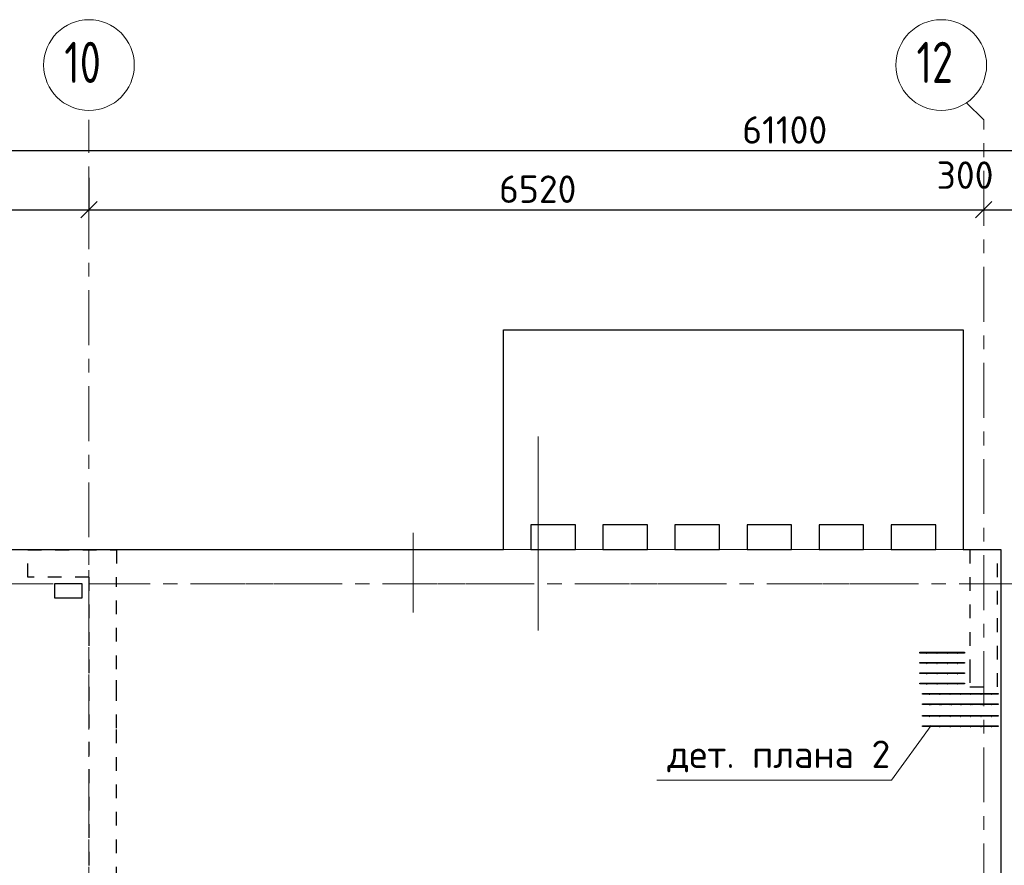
# Model space of a CAD drawing. Header units: metres. Extents: x -38 to 93, y -15 to 21.
# Tile 36 of 194: x 25.53 to 32.7, y 14.35 to 20.51. Entities that reach past the tile are written whole.
import ezdxf

# ---------------------------------------------------------------- set-up
doc = ezdxf.new("R2010")
doc.units = ezdxf.units.M
doc.header["$PDMODE"] = 65
for name, pattern in [('______11', [0.5, 0.4, -0.05, 0, -0.05]), ('______2', [0.0405, 0.03, -0.0105]), ('______3', [0.5, 0.4, -0.1]), ('______5', [1.1, 0.8, -0.1, 0.1, -0.1])]:
    doc.linetypes.add(name, pattern=pattern)
for name, color, linetype, lineweight in [('XR$2$Осевая линия (1)', 7, '______5', 13), ('XR$2$Размерная линия (1)', 7, 'Continuous', 13), ('XR$4$Арматурный каркас 01', 4, 'Continuous', 35), ('XR$4$Балка (1)', 7, '______3', 13), ('XR$4$Перекрытие (1)', 7, 'Continuous', 35), ('XR$4$Текст_ общее_1', 7, 'Continuous', 13)]:
    doc.layers.add(name, color=color, linetype=linetype, lineweight=lineweight)
doc.layers.add('XR$6$Стена_ бетон несущ.', color=7, linetype='Continuous', lineweight=70, true_color=0xb4b496)
doc.styles.add('ISOCPEUR', font='txt')
doc.dimstyles.new('DIMSTYLE_3', dxfattribs={"dimtxt": 0.2, "dimasz": 0.2, "dimexe": 0, "dimexo": 0, "dimgap": 0.1, "dimtad": 2, "dimdec": 0, "dimlfac": 1000, "dimrnd": 5, "dimzin": 12, "dimdsep": 46, "dimtxsty": 'ISOCPEUR', "dimblk1": 'ALL_ML_STRICH', "dimblk2": 'ALL_ML_STRICH', "dimsah": 1, "dimcen": 0, "dimclrd": 7, "dimclre": 256, "dimclrt": 7, "dimadec": 0, "dimazin": 0, "dimtfac": 1, "dimtdec": 0, "dimtix": 1, "dimtmove": 2, "dimatfit": 3, "dimfxl": 0, "dimtzin": 0, "dimlwd": 0, "dimlwe": -3, "dimarcsym": 0})
doc.dimstyles.new('DIMSTYLE_5', dxfattribs={"dimtxt": 0.2, "dimasz": 0.2, "dimexe": 0, "dimexo": 0, "dimgap": 0.1, "dimtad": 2, "dimdec": 0, "dimlfac": 1000, "dimrnd": 5, "dimzin": 12, "dimdsep": 46, "dimtxsty": 'ISOCPEUR', "dimblk1": 'ALL_ML_STRICH', "dimblk2": 'ALL_ML_STRICH', "dimsah": 1, "dimcen": 0, "dimclrd": 7, "dimclre": 256, "dimclrt": 7, "dimadec": 0, "dimazin": 0, "dimtfac": 1, "dimtdec": 0, "dimtix": 1, "dimtmove": 2, "dimatfit": 3, "dimfxl": 0, "dimtvp": 1.2, "dimtzin": 0, "dimlwd": 0, "dimlwe": -3, "dimarcsym": 0})

# ---------------------------------------------------------------- blocks, each defined once
blk = doc.blocks.new('ALL_ML_STRICH')
at = {"color": 0, "linetype": 'ByBlock', "lineweight": -2}
for p, q in [((0, -0.5), (0, 0.5)), ((-1, 0), (0.5, 0)), ((-0.3, -0.3), (0.3, 0.3))]:
    blk.add_line(p, q, dxfattribs=at)
blk = doc.blocks.new('*D11')
at = {"layer": 'DEFPOINTS', "color": 7, "linetype": 'Continuous', "lineweight": 13, "transparency": 33554687}
for p in [(0.5, 19.5574), (0.5, 19.3768), (61.6, 17.1197)]:
    blk.add_point(p, dxfattribs=at)
at = {"layer": 'XR$2$Размерная линия (1)', "color": 9, "linetype": 'Continuous', "lineweight": -2, "true_color": 0xc7c7c7, "transparency": 33554687}
for p, q in [((0.5, 19.3568), (0.5, 19.5574)), ((61.6, 17.1397), (61.6, 19.5574))]:
    blk.add_line(p, q, dxfattribs=at)
at = {"layer": 'XR$2$Размерная линия (1)', "color": 7, "linetype": 'Continuous', "lineweight": -2, "transparency": 33554687}
blk.add_line((0.5, 19.5574), (61.6, 19.5574), dxfattribs=at)
at = {"layer": 'XR$2$Размерная линия (1)', "color": 7, "linetype": 'Continuous', "lineweight": 13, "transparency": 33554687, "xscale": 0.2, "yscale": 0.2, "zscale": 0.2, "rotation": 180}
blk.add_blockref('ALL_ML_STRICH', (0.5, 19.5574), dxfattribs=at)
at = {"layer": 'XR$2$Размерная линия (1)', "color": 7, "linetype": 'Continuous', "lineweight": 13, "transparency": 33554687, "xscale": 0.2, "yscale": 0.2, "zscale": 0.2}
blk.add_blockref('ALL_ML_STRICH', (61.6, 19.5574), dxfattribs=at)
at = {"layer": 'XR$2$Размерная линия (1)', "color": 7, "linetype": 'Continuous', "lineweight": 13, "transparency": 33554687, "insert": (31.1, 19.7074), "char_height": 0.2, "width": 1, "attachment_point": 5, "style": 'ISOCPEUR'}
blk.add_mtext('\\A1;{61100}', dxfattribs=at)
blk = doc.blocks.new('*D31')
at = {"layer": 'DEFPOINTS', "color": 7, "linetype": 'Continuous', "lineweight": 13, "transparency": 33554687}
for p in [(21.68, 19.379), (26.03, 19.379), (21.68, 19.1261)]:
    blk.add_point(p, dxfattribs=at)
at = {"layer": 'XR$2$Размерная линия (1)', "color": 9, "linetype": 'Continuous', "lineweight": -2, "true_color": 0xc7c7c7, "transparency": 33554687}
for p, q in [((21.68, 19.359), (21.68, 19.1261)), ((26.03, 19.359), (26.03, 19.1261))]:
    blk.add_line(p, q, dxfattribs=at)
at = {"layer": 'XR$2$Размерная линия (1)', "color": 7, "linetype": 'Continuous', "lineweight": -2, "transparency": 33554687}
blk.add_line((21.68, 19.1261), (26.03, 19.1261), dxfattribs=at)
at = {"layer": 'XR$2$Размерная линия (1)', "color": 7, "linetype": 'Continuous', "lineweight": 13, "transparency": 33554687, "xscale": 0.2, "yscale": 0.2, "zscale": 0.2, "rotation": 180}
blk.add_blockref('ALL_ML_STRICH', (21.68, 19.1261), dxfattribs=at)
at = {"layer": 'XR$2$Размерная линия (1)', "color": 7, "linetype": 'Continuous', "lineweight": 13, "transparency": 33554687, "xscale": 0.2, "yscale": 0.2, "zscale": 0.2}
blk.add_blockref('ALL_ML_STRICH', (26.03, 19.1261), dxfattribs=at)
at = {"layer": 'XR$2$Размерная линия (1)', "color": 7, "linetype": 'Continuous', "lineweight": 13, "transparency": 33554687, "insert": (23.855, 19.2761), "char_height": 0.2, "width": 0.8, "attachment_point": 5, "style": 'ISOCPEUR'}
blk.add_mtext('\\A1;{4350}', dxfattribs=at)
blk = doc.blocks.new('*D32')
at = {"layer": 'DEFPOINTS', "color": 7, "linetype": 'Continuous', "lineweight": 13, "transparency": 33554687}
for p in [(26.03, 19.379), (26.03, 19.1261), (32.55, 19.1352)]:
    blk.add_point(p, dxfattribs=at)
at = {"layer": 'XR$2$Размерная линия (1)', "color": 9, "linetype": 'Continuous', "lineweight": -2, "true_color": 0xc7c7c7, "transparency": 33554687}
for p, q in [((26.03, 19.359), (26.03, 19.1261)), ((32.55, 19.1261), (32.55, 19.1261))]:
    blk.add_line(p, q, dxfattribs=at)
at = {"layer": 'XR$2$Размерная линия (1)', "color": 7, "linetype": 'Continuous', "lineweight": -2, "transparency": 33554687}
blk.add_line((26.03, 19.1261), (32.55, 19.1261), dxfattribs=at)
at = {"layer": 'XR$2$Размерная линия (1)', "color": 7, "linetype": 'Continuous', "lineweight": 13, "transparency": 33554687, "xscale": 0.2, "yscale": 0.2, "zscale": 0.2, "rotation": 180}
blk.add_blockref('ALL_ML_STRICH', (26.03, 19.1261), dxfattribs=at)
at = {"layer": 'XR$2$Размерная линия (1)', "color": 7, "linetype": 'Continuous', "lineweight": 13, "transparency": 33554687, "xscale": 0.2, "yscale": 0.2, "zscale": 0.2}
blk.add_blockref('ALL_ML_STRICH', (32.55, 19.1261), dxfattribs=at)
at = {"layer": 'XR$2$Размерная линия (1)', "color": 7, "linetype": 'Continuous', "lineweight": 13, "transparency": 33554687, "insert": (29.3, 19.2761), "char_height": 0.2, "width": 0.8, "attachment_point": 5, "style": 'ISOCPEUR'}
blk.add_mtext('\\A1;{6520}', dxfattribs=at)
blk = doc.blocks.new('*D33')
at = {"layer": 'DEFPOINTS', "color": 7, "linetype": 'Continuous', "lineweight": 13, "transparency": 33554687}
for p in [(32.55, 19.1352), (32.55, 19.1261), (32.85, 19.1352)]:
    blk.add_point(p, dxfattribs=at)
at = {"layer": 'XR$2$Размерная линия (1)', "color": 9, "linetype": 'Continuous', "lineweight": -2, "true_color": 0xc7c7c7, "transparency": 33554687}
for p, q in [((32.55, 19.1261), (32.55, 19.1261)), ((32.85, 19.1261), (32.85, 19.1261))]:
    blk.add_line(p, q, dxfattribs=at)
at = {"layer": 'XR$2$Размерная линия (1)', "color": 7, "linetype": 'Continuous', "lineweight": -2, "transparency": 33554687}
blk.add_line((32.55, 19.1261), (32.85, 19.1261), dxfattribs=at)
at = {"layer": 'XR$2$Размерная линия (1)', "color": 7, "linetype": 'Continuous', "lineweight": 13, "transparency": 33554687, "xscale": 0.2, "yscale": 0.2, "zscale": 0.2, "rotation": 180}
blk.add_blockref('ALL_ML_STRICH', (32.55, 19.1261), dxfattribs=at)
at = {"layer": 'XR$2$Размерная линия (1)', "color": 7, "linetype": 'Continuous', "lineweight": 13, "transparency": 33554687, "xscale": 0.2, "yscale": 0.2, "zscale": 0.2}
blk.add_blockref('ALL_ML_STRICH', (32.85, 19.1261), dxfattribs=at)
at = {"layer": 'XR$2$Размерная линия (1)', "color": 7, "linetype": 'Continuous', "lineweight": 13, "transparency": 33554687, "insert": (32.4139, 19.3782), "char_height": 0.2, "width": 0.6, "attachment_point": 5, "style": 'ISOCPEUR'}
blk.add_mtext('\\A1;{300}', dxfattribs=at)

msp = doc.modelspace()

# ---------------------------------------------------------------- hatches: boundary and pattern name
at = {"layer": 'XR$4$Арматурный каркас 01', "linetype": 'Continuous', "lineweight": 50, "transparency": 33554687}
for points in [[(32.138, 15.8932), (32.1378, 15.8944), (32.1371, 15.8954), (32.1361, 15.896), (32.135, 15.8962), (32.1339, 15.896), (32.1329, 15.8954), (32.1322, 15.8944), (32.132, 15.8932), (32.1322, 15.8921), (32.1329, 15.8911), (32.1339, 15.8905), (32.135, 15.8902), (32.1361, 15.8905), (32.1371, 15.8911), (32.1378, 15.8921)], [(32.213, 15.8932), (32.2128, 15.8944), (32.2121, 15.8954), (32.2111, 15.896), (32.21, 15.8962), (32.2089, 15.896), (32.2079, 15.8954), (32.2072, 15.8944), (32.207, 15.8932), (32.2072, 15.8921), (32.2079, 15.8911), (32.2089, 15.8905), (32.21, 15.8902), (32.2111, 15.8905), (32.2121, 15.8911), (32.2128, 15.8921)], [(32.288, 15.8932), (32.2878, 15.8944), (32.2871, 15.8954), (32.2861, 15.896), (32.285, 15.8962), (32.2839, 15.896), (32.2829, 15.8954), (32.2822, 15.8944), (32.282, 15.8932), (32.2822, 15.8921), (32.2829, 15.8911), (32.2839, 15.8905), (32.285, 15.8902), (32.2861, 15.8905), (32.2871, 15.8911), (32.2878, 15.8921)], [(32.363, 15.8932), (32.3628, 15.8944), (32.3621, 15.8954), (32.3611, 15.896), (32.36, 15.8962), (32.3589, 15.896), (32.3579, 15.8954), (32.3572, 15.8944), (32.357, 15.8932), (32.3572, 15.8921), (32.3579, 15.8911), (32.3589, 15.8905), (32.36, 15.8902), (32.3611, 15.8905), (32.3621, 15.8911), (32.3628, 15.8921)], [(32.138, 15.8182), (32.1378, 15.8194), (32.1371, 15.8204), (32.1361, 15.821), (32.135, 15.8212), (32.1339, 15.821), (32.1329, 15.8204), (32.1322, 15.8194), (32.132, 15.8182), (32.1322, 15.8171), (32.1329, 15.8161), (32.1339, 15.8155), (32.135, 15.8152), (32.1361, 15.8155), (32.1371, 15.8161), (32.1378, 15.8171)], [(32.213, 15.8182), (32.2128, 15.8194), (32.2121, 15.8204), (32.2111, 15.821), (32.21, 15.8212), (32.2089, 15.821), (32.2079, 15.8204), (32.2072, 15.8194), (32.207, 15.8182), (32.2072, 15.8171), (32.2079, 15.8161), (32.2089, 15.8155), (32.21, 15.8152), (32.2111, 15.8155), (32.2121, 15.8161), (32.2128, 15.8171)], [(32.288, 15.8182), (32.2878, 15.8194), (32.2871, 15.8204), (32.2861, 15.821), (32.285, 15.8212), (32.2839, 15.821), (32.2829, 15.8204), (32.2822, 15.8194), (32.282, 15.8182), (32.2822, 15.8171), (32.2829, 15.8161), (32.2839, 15.8155), (32.285, 15.8152), (32.2861, 15.8155), (32.2871, 15.8161), (32.2878, 15.8171)], [(32.363, 15.8182), (32.3628, 15.8194), (32.3621, 15.8204), (32.3611, 15.821), (32.36, 15.8212), (32.3589, 15.821), (32.3579, 15.8204), (32.3572, 15.8194), (32.357, 15.8182), (32.3572, 15.8171), (32.3579, 15.8161), (32.3589, 15.8155), (32.36, 15.8152), (32.3611, 15.8155), (32.3621, 15.8161), (32.3628, 15.8171)], [(32.138, 15.7432), (32.1378, 15.7444), (32.1371, 15.7454), (32.1361, 15.746), (32.135, 15.7462), (32.1339, 15.746), (32.1329, 15.7454), (32.1322, 15.7444), (32.132, 15.7432), (32.1322, 15.7421), (32.1329, 15.7411), (32.1339, 15.7405), (32.135, 15.7402), (32.1361, 15.7405), (32.1371, 15.7411), (32.1378, 15.7421)], [(32.213, 15.7432), (32.2128, 15.7444), (32.2121, 15.7454), (32.2111, 15.746), (32.21, 15.7462), (32.2089, 15.746), (32.2079, 15.7454), (32.2072, 15.7444), (32.207, 15.7432), (32.2072, 15.7421), (32.2079, 15.7411), (32.2089, 15.7405), (32.21, 15.7402), (32.2111, 15.7405), (32.2121, 15.7411), (32.2128, 15.7421)], [(32.288, 15.7432), (32.2878, 15.7444), (32.2871, 15.7454), (32.2861, 15.746), (32.285, 15.7462), (32.2839, 15.746), (32.2829, 15.7454), (32.2822, 15.7444), (32.282, 15.7432), (32.2822, 15.7421), (32.2829, 15.7411), (32.2839, 15.7405), (32.285, 15.7402), (32.2861, 15.7405), (32.2871, 15.7411), (32.2878, 15.7421)], [(32.363, 15.7432), (32.3628, 15.7444), (32.3621, 15.7454), (32.3611, 15.746), (32.36, 15.7462), (32.3589, 15.746), (32.3579, 15.7454), (32.3572, 15.7444), (32.357, 15.7432), (32.3572, 15.7421), (32.3579, 15.7411), (32.3589, 15.7405), (32.36, 15.7402), (32.3611, 15.7405), (32.3621, 15.7411), (32.3628, 15.7421)], [(32.138, 15.6682), (32.1378, 15.6694), (32.1371, 15.6704), (32.1361, 15.671), (32.135, 15.6712), (32.1339, 15.671), (32.1329, 15.6704), (32.1322, 15.6694), (32.132, 15.6682), (32.1322, 15.6671), (32.1329, 15.6661), (32.1339, 15.6655), (32.135, 15.6652), (32.1361, 15.6655), (32.1371, 15.6661), (32.1378, 15.6671)], [(32.213, 15.6682), (32.2128, 15.6694), (32.2121, 15.6704), (32.2111, 15.671), (32.21, 15.6712), (32.2089, 15.671), (32.2079, 15.6704), (32.2072, 15.6694), (32.207, 15.6682), (32.2072, 15.6671), (32.2079, 15.6661), (32.2089, 15.6655), (32.21, 15.6652), (32.2111, 15.6655), (32.2121, 15.6661), (32.2128, 15.6671)], [(32.288, 15.6682), (32.2878, 15.6694), (32.2871, 15.6704), (32.2861, 15.671), (32.285, 15.6712), (32.2839, 15.671), (32.2829, 15.6704), (32.2822, 15.6694), (32.282, 15.6682), (32.2822, 15.6671), (32.2829, 15.6661), (32.2839, 15.6655), (32.285, 15.6652), (32.2861, 15.6655), (32.2871, 15.6661), (32.2878, 15.6671)], [(32.363, 15.6682), (32.3628, 15.6694), (32.3621, 15.6704), (32.3611, 15.671), (32.36, 15.6712), (32.3589, 15.671), (32.3579, 15.6704), (32.3572, 15.6694), (32.357, 15.6682), (32.3572, 15.6671), (32.3579, 15.6661), (32.3589, 15.6655), (32.36, 15.6652), (32.3611, 15.6655), (32.3621, 15.6661), (32.3628, 15.6671)], [(32.158, 15.5932), (32.1578, 15.5944), (32.1571, 15.5954), (32.1561, 15.596), (32.155, 15.5962), (32.1539, 15.596), (32.1529, 15.5954), (32.1522, 15.5944), (32.152, 15.5932), (32.1522, 15.5921), (32.1529, 15.5911), (32.1539, 15.5905), (32.155, 15.5902), (32.1561, 15.5905), (32.1571, 15.5911), (32.1578, 15.5921)], [(32.233, 15.5932), (32.2328, 15.5944), (32.2321, 15.5954), (32.2311, 15.596), (32.23, 15.5962), (32.2289, 15.596), (32.2279, 15.5954), (32.2272, 15.5944), (32.227, 15.5932), (32.2272, 15.5921), (32.2279, 15.5911), (32.2289, 15.5905), (32.23, 15.5902), (32.2311, 15.5905), (32.2321, 15.5911), (32.2328, 15.5921)], [(32.308, 15.5932), (32.3078, 15.5944), (32.3071, 15.5954), (32.3061, 15.596), (32.305, 15.5962), (32.3039, 15.596), (32.3029, 15.5954), (32.3022, 15.5944), (32.302, 15.5932), (32.3022, 15.5921), (32.3029, 15.5911), (32.3039, 15.5905), (32.305, 15.5902), (32.3061, 15.5905), (32.3071, 15.5911), (32.3078, 15.5921)], [(32.383, 15.5932), (32.3828, 15.5944), (32.3821, 15.5954), (32.3811, 15.596), (32.38, 15.5962), (32.3789, 15.596), (32.3779, 15.5954), (32.3772, 15.5944), (32.377, 15.5932), (32.3772, 15.5921), (32.3779, 15.5911), (32.3789, 15.5905), (32.38, 15.5902), (32.3811, 15.5905), (32.3821, 15.5911), (32.3828, 15.5921)], [(32.458, 15.5932), (32.4578, 15.5944), (32.4571, 15.5954), (32.4561, 15.596), (32.455, 15.5962), (32.4539, 15.596), (32.4529, 15.5954), (32.4522, 15.5944), (32.452, 15.5932), (32.4522, 15.5921), (32.4529, 15.5911), (32.4539, 15.5905), (32.455, 15.5902), (32.4561, 15.5905), (32.4571, 15.5911), (32.4578, 15.5921)], [(32.533, 15.5932), (32.5328, 15.5944), (32.5321, 15.5954), (32.5311, 15.596), (32.53, 15.5962), (32.5289, 15.596), (32.5279, 15.5954), (32.5272, 15.5944), (32.527, 15.5932), (32.5272, 15.5921), (32.5279, 15.5911), (32.5289, 15.5905), (32.53, 15.5902), (32.5311, 15.5905), (32.5321, 15.5911), (32.5328, 15.5921)], [(32.608, 15.5932), (32.6078, 15.5944), (32.6071, 15.5954), (32.6061, 15.596), (32.605, 15.5962), (32.6039, 15.596), (32.6029, 15.5954), (32.6022, 15.5944), (32.602, 15.5932), (32.6022, 15.5921), (32.6029, 15.5911), (32.6039, 15.5905), (32.605, 15.5902), (32.6061, 15.5905), (32.6071, 15.5911), (32.6078, 15.5921)], [(32.158, 15.5182), (32.1578, 15.5194), (32.1571, 15.5204), (32.1561, 15.521), (32.155, 15.5212), (32.1539, 15.521), (32.1529, 15.5204), (32.1522, 15.5194), (32.152, 15.5182), (32.1522, 15.5171), (32.1529, 15.5161), (32.1539, 15.5155), (32.155, 15.5152), (32.1561, 15.5155), (32.1571, 15.5161), (32.1578, 15.5171)], [(32.168, 15.5182), (32.1678, 15.5194), (32.1671, 15.5204), (32.1661, 15.521), (32.165, 15.5212), (32.1639, 15.521), (32.1629, 15.5204), (32.1622, 15.5194), (32.162, 15.5182), (32.1622, 15.5171), (32.1629, 15.5161), (32.1639, 15.5155), (32.165, 15.5152), (32.1661, 15.5155), (32.1671, 15.5161), (32.1678, 15.5171)], [(32.233, 15.5182), (32.2328, 15.5194), (32.2321, 15.5204), (32.2311, 15.521), (32.23, 15.5212), (32.2289, 15.521), (32.2279, 15.5204), (32.2272, 15.5194), (32.227, 15.5182), (32.2272, 15.5171), (32.2279, 15.5161), (32.2289, 15.5155), (32.23, 15.5152), (32.2311, 15.5155), (32.2321, 15.5161), (32.2328, 15.5171)], [(32.243, 15.5182), (32.2428, 15.5194), (32.2421, 15.5204), (32.2411, 15.521), (32.24, 15.5212), (32.2389, 15.521), (32.2379, 15.5204), (32.2372, 15.5194), (32.237, 15.5182), (32.2372, 15.5171), (32.2379, 15.5161), (32.2389, 15.5155), (32.24, 15.5152), (32.2411, 15.5155), (32.2421, 15.5161), (32.2428, 15.5171)], [(32.308, 15.5182), (32.3078, 15.5194), (32.3071, 15.5204), (32.3061, 15.521), (32.305, 15.5212), (32.3039, 15.521), (32.3029, 15.5204), (32.3022, 15.5194), (32.302, 15.5182), (32.3022, 15.5171), (32.3029, 15.5161), (32.3039, 15.5155), (32.305, 15.5152), (32.3061, 15.5155), (32.3071, 15.5161), (32.3078, 15.5171)], [(32.318, 15.5182), (32.3178, 15.5194), (32.3171, 15.5204), (32.3161, 15.521), (32.315, 15.5212), (32.3139, 15.521), (32.3129, 15.5204), (32.3122, 15.5194), (32.312, 15.5182), (32.3122, 15.5171), (32.3129, 15.5161), (32.3139, 15.5155), (32.315, 15.5152), (32.3161, 15.5155), (32.3171, 15.5161), (32.3178, 15.5171)], [(32.383, 15.5182), (32.3828, 15.5194), (32.3821, 15.5204), (32.3811, 15.521), (32.38, 15.5212), (32.3789, 15.521), (32.3779, 15.5204), (32.3772, 15.5194), (32.377, 15.5182), (32.3772, 15.5171), (32.3779, 15.5161), (32.3789, 15.5155), (32.38, 15.5152), (32.3811, 15.5155), (32.3821, 15.5161), (32.3828, 15.5171)], [(32.393, 15.5182), (32.3928, 15.5194), (32.3921, 15.5204), (32.3911, 15.521), (32.39, 15.5212), (32.3889, 15.521), (32.3879, 15.5204), (32.3872, 15.5194), (32.387, 15.5182), (32.3872, 15.5171), (32.3879, 15.5161), (32.3889, 15.5155), (32.39, 15.5152), (32.3911, 15.5155), (32.3921, 15.5161), (32.3928, 15.5171)], [(32.458, 15.5182), (32.4578, 15.5194), (32.4571, 15.5204), (32.4561, 15.521), (32.455, 15.5212), (32.4539, 15.521), (32.4529, 15.5204), (32.4522, 15.5194), (32.452, 15.5182), (32.4522, 15.5171), (32.4529, 15.5161), (32.4539, 15.5155), (32.455, 15.5152), (32.4561, 15.5155), (32.4571, 15.5161), (32.4578, 15.5171)], [(32.468, 15.5182), (32.4678, 15.5194), (32.4671, 15.5204), (32.4661, 15.521), (32.465, 15.5212), (32.4639, 15.521), (32.4629, 15.5204), (32.4622, 15.5194), (32.462, 15.5182), (32.4622, 15.5171), (32.4629, 15.5161), (32.4639, 15.5155), (32.465, 15.5152), (32.4661, 15.5155), (32.4671, 15.5161), (32.4678, 15.5171)], [(32.533, 15.5182), (32.5328, 15.5194), (32.5321, 15.5204), (32.5311, 15.521), (32.53, 15.5212), (32.5289, 15.521), (32.5279, 15.5204), (32.5272, 15.5194), (32.527, 15.5182), (32.5272, 15.5171), (32.5279, 15.5161), (32.5289, 15.5155), (32.53, 15.5152), (32.5311, 15.5155), (32.5321, 15.5161), (32.5328, 15.5171)], [(32.543, 15.5182), (32.5428, 15.5194), (32.5421, 15.5204), (32.5411, 15.521), (32.54, 15.5212), (32.5389, 15.521), (32.5379, 15.5204), (32.5372, 15.5194), (32.537, 15.5182), (32.5372, 15.5171), (32.5379, 15.5161), (32.5389, 15.5155), (32.54, 15.5152), (32.5411, 15.5155), (32.5421, 15.5161), (32.5428, 15.5171)], [(32.608, 15.5182), (32.6078, 15.5194), (32.6071, 15.5204), (32.6061, 15.521), (32.605, 15.5212), (32.6039, 15.521), (32.6029, 15.5204), (32.6022, 15.5194), (32.602, 15.5182), (32.6022, 15.5171), (32.6029, 15.5161), (32.6039, 15.5155), (32.605, 15.5152), (32.6061, 15.5155), (32.6071, 15.5161), (32.6078, 15.5171)], [(32.158, 15.4322), (32.1578, 15.4334), (32.1571, 15.4344), (32.1561, 15.435), (32.155, 15.4352), (32.1539, 15.435), (32.1529, 15.4344), (32.1522, 15.4334), (32.152, 15.4322), (32.1522, 15.4311), (32.1529, 15.4301), (32.1539, 15.4295), (32.155, 15.4292), (32.1561, 15.4295), (32.1571, 15.4301), (32.1578, 15.4311)], [(32.168, 15.4432), (32.1678, 15.4444), (32.1671, 15.4454), (32.1661, 15.446), (32.165, 15.4462), (32.1639, 15.446), (32.1629, 15.4454), (32.1622, 15.4444), (32.162, 15.4432), (32.1622, 15.4421), (32.1629, 15.4411), (32.1639, 15.4405), (32.165, 15.4402), (32.1661, 15.4405), (32.1671, 15.4411), (32.1678, 15.4421)], [(32.233, 15.4322), (32.2328, 15.4334), (32.2321, 15.4344), (32.2311, 15.435), (32.23, 15.4352), (32.2289, 15.435), (32.2279, 15.4344), (32.2272, 15.4334), (32.227, 15.4322), (32.2272, 15.4311), (32.2279, 15.4301), (32.2289, 15.4295), (32.23, 15.4292), (32.2311, 15.4295), (32.2321, 15.4301), (32.2328, 15.4311)], [(32.243, 15.4432), (32.2428, 15.4444), (32.2421, 15.4454), (32.2411, 15.446), (32.24, 15.4462), (32.2389, 15.446), (32.2379, 15.4454), (32.2372, 15.4444), (32.237, 15.4432), (32.2372, 15.4421), (32.2379, 15.4411), (32.2389, 15.4405), (32.24, 15.4402), (32.2411, 15.4405), (32.2421, 15.4411), (32.2428, 15.4421)], [(32.308, 15.4322), (32.3078, 15.4334), (32.3071, 15.4344), (32.3061, 15.435), (32.305, 15.4352), (32.3039, 15.435), (32.3029, 15.4344), (32.3022, 15.4334), (32.302, 15.4322), (32.3022, 15.4311), (32.3029, 15.4301), (32.3039, 15.4295), (32.305, 15.4292), (32.3061, 15.4295), (32.3071, 15.4301), (32.3078, 15.4311)], [(32.318, 15.4432), (32.3178, 15.4444), (32.3171, 15.4454), (32.3161, 15.446), (32.315, 15.4462), (32.3139, 15.446), (32.3129, 15.4454), (32.3122, 15.4444), (32.312, 15.4432), (32.3122, 15.4421), (32.3129, 15.4411), (32.3139, 15.4405), (32.315, 15.4402), (32.3161, 15.4405), (32.3171, 15.4411), (32.3178, 15.4421)], [(32.383, 15.4322), (32.3828, 15.4334), (32.3821, 15.4344), (32.3811, 15.435), (32.38, 15.4352), (32.3789, 15.435), (32.3779, 15.4344), (32.3772, 15.4334), (32.377, 15.4322), (32.3772, 15.4311), (32.3779, 15.4301), (32.3789, 15.4295), (32.38, 15.4292), (32.3811, 15.4295), (32.3821, 15.4301), (32.3828, 15.4311)], [(32.393, 15.4432), (32.3928, 15.4444), (32.3921, 15.4454), (32.3911, 15.446), (32.39, 15.4462), (32.3889, 15.446), (32.3879, 15.4454), (32.3872, 15.4444), (32.387, 15.4432), (32.3872, 15.4421), (32.3879, 15.4411), (32.3889, 15.4405), (32.39, 15.4402), (32.3911, 15.4405), (32.3921, 15.4411), (32.3928, 15.4421)], [(32.458, 15.4322), (32.4578, 15.4334), (32.4571, 15.4344), (32.4561, 15.435), (32.455, 15.4352), (32.4539, 15.435), (32.4529, 15.4344), (32.4522, 15.4334), (32.452, 15.4322), (32.4522, 15.4311), (32.4529, 15.4301), (32.4539, 15.4295), (32.455, 15.4292), (32.4561, 15.4295), (32.4571, 15.4301), (32.4578, 15.4311)], [(32.468, 15.4432), (32.4678, 15.4444), (32.4671, 15.4454), (32.4661, 15.446), (32.465, 15.4462), (32.4639, 15.446), (32.4629, 15.4454), (32.4622, 15.4444), (32.462, 15.4432), (32.4622, 15.4421), (32.4629, 15.4411), (32.4639, 15.4405), (32.465, 15.4402), (32.4661, 15.4405), (32.4671, 15.4411), (32.4678, 15.4421)], [(32.533, 15.4322), (32.5328, 15.4334), (32.5321, 15.4344), (32.5311, 15.435), (32.53, 15.4352), (32.5289, 15.435), (32.5279, 15.4344), (32.5272, 15.4334), (32.527, 15.4322), (32.5272, 15.4311), (32.5279, 15.4301), (32.5289, 15.4295), (32.53, 15.4292), (32.5311, 15.4295), (32.5321, 15.4301), (32.5328, 15.4311)], [(32.543, 15.4432), (32.5428, 15.4444), (32.5421, 15.4454), (32.5411, 15.446), (32.54, 15.4462), (32.5389, 15.446), (32.5379, 15.4454), (32.5372, 15.4444), (32.537, 15.4432), (32.5372, 15.4421), (32.5379, 15.4411), (32.5389, 15.4405), (32.54, 15.4402), (32.5411, 15.4405), (32.5421, 15.4411), (32.5428, 15.4421)], [(32.608, 15.4322), (32.6078, 15.4334), (32.6071, 15.4344), (32.6061, 15.435), (32.605, 15.4352), (32.6039, 15.435), (32.6029, 15.4344), (32.6022, 15.4334), (32.602, 15.4322), (32.6022, 15.4311), (32.6029, 15.4301), (32.6039, 15.4295), (32.605, 15.4292), (32.6061, 15.4295), (32.6071, 15.4301), (32.6078, 15.4311)], [(32.158, 15.3572), (32.1578, 15.3584), (32.1571, 15.3594), (32.1561, 15.36), (32.155, 15.3602), (32.1539, 15.36), (32.1529, 15.3594), (32.1522, 15.3584), (32.152, 15.3572), (32.1522, 15.3561), (32.1529, 15.3551), (32.1539, 15.3545), (32.155, 15.3542), (32.1561, 15.3545), (32.1571, 15.3551), (32.1578, 15.3561)], [(32.168, 15.3682), (32.1678, 15.3694), (32.1671, 15.3704), (32.1661, 15.371), (32.165, 15.3712), (32.1639, 15.371), (32.1629, 15.3704), (32.1622, 15.3694), (32.162, 15.3682), (32.1622, 15.3671), (32.1629, 15.3661), (32.1639, 15.3655), (32.165, 15.3652), (32.1661, 15.3655), (32.1671, 15.3661), (32.1678, 15.3671)], [(32.233, 15.3572), (32.2328, 15.3584), (32.2321, 15.3594), (32.2311, 15.36), (32.23, 15.3602), (32.2289, 15.36), (32.2279, 15.3594), (32.2272, 15.3584), (32.227, 15.3572), (32.2272, 15.3561), (32.2279, 15.3551), (32.2289, 15.3545), (32.23, 15.3542), (32.2311, 15.3545), (32.2321, 15.3551), (32.2328, 15.3561)], [(32.243, 15.3682), (32.2428, 15.3694), (32.2421, 15.3704), (32.2411, 15.371), (32.24, 15.3712), (32.2389, 15.371), (32.2379, 15.3704), (32.2372, 15.3694), (32.237, 15.3682), (32.2372, 15.3671), (32.2379, 15.3661), (32.2389, 15.3655), (32.24, 15.3652), (32.2411, 15.3655), (32.2421, 15.3661), (32.2428, 15.3671)], [(32.308, 15.3572), (32.3078, 15.3584), (32.3071, 15.3594), (32.3061, 15.36), (32.305, 15.3602), (32.3039, 15.36), (32.3029, 15.3594), (32.3022, 15.3584), (32.302, 15.3572), (32.3022, 15.3561), (32.3029, 15.3551), (32.3039, 15.3545), (32.305, 15.3542), (32.3061, 15.3545), (32.3071, 15.3551), (32.3078, 15.3561)], [(32.318, 15.3682), (32.3178, 15.3694), (32.3171, 15.3704), (32.3161, 15.371), (32.315, 15.3712), (32.3139, 15.371), (32.3129, 15.3704), (32.3122, 15.3694), (32.312, 15.3682), (32.3122, 15.3671), (32.3129, 15.3661), (32.3139, 15.3655), (32.315, 15.3652), (32.3161, 15.3655), (32.3171, 15.3661), (32.3178, 15.3671)], [(32.383, 15.3572), (32.3828, 15.3584), (32.3821, 15.3594), (32.3811, 15.36), (32.38, 15.3602), (32.3789, 15.36), (32.3779, 15.3594), (32.3772, 15.3584), (32.377, 15.3572), (32.3772, 15.3561), (32.3779, 15.3551), (32.3789, 15.3545), (32.38, 15.3542), (32.3811, 15.3545), (32.3821, 15.3551), (32.3828, 15.3561)], [(32.393, 15.3682), (32.3928, 15.3694), (32.3921, 15.3704), (32.3911, 15.371), (32.39, 15.3712), (32.3889, 15.371), (32.3879, 15.3704), (32.3872, 15.3694), (32.387, 15.3682), (32.3872, 15.3671), (32.3879, 15.3661), (32.3889, 15.3655), (32.39, 15.3652), (32.3911, 15.3655), (32.3921, 15.3661), (32.3928, 15.3671)], [(32.458, 15.3572), (32.4578, 15.3584), (32.4571, 15.3594), (32.4561, 15.36), (32.455, 15.3602), (32.4539, 15.36), (32.4529, 15.3594), (32.4522, 15.3584), (32.452, 15.3572), (32.4522, 15.3561), (32.4529, 15.3551), (32.4539, 15.3545), (32.455, 15.3542), (32.4561, 15.3545), (32.4571, 15.3551), (32.4578, 15.3561)], [(32.468, 15.3682), (32.4678, 15.3694), (32.4671, 15.3704), (32.4661, 15.371), (32.465, 15.3712), (32.4639, 15.371), (32.4629, 15.3704), (32.4622, 15.3694), (32.462, 15.3682), (32.4622, 15.3671), (32.4629, 15.3661), (32.4639, 15.3655), (32.465, 15.3652), (32.4661, 15.3655), (32.4671, 15.3661), (32.4678, 15.3671)], [(32.533, 15.3572), (32.5328, 15.3584), (32.5321, 15.3594), (32.5311, 15.36), (32.53, 15.3602), (32.5289, 15.36), (32.5279, 15.3594), (32.5272, 15.3584), (32.527, 15.3572), (32.5272, 15.3561), (32.5279, 15.3551), (32.5289, 15.3545), (32.53, 15.3542), (32.5311, 15.3545), (32.5321, 15.3551), (32.5328, 15.3561)], [(32.543, 15.3682), (32.5428, 15.3694), (32.5421, 15.3704), (32.5411, 15.371), (32.54, 15.3712), (32.5389, 15.371), (32.5379, 15.3704), (32.5372, 15.3694), (32.537, 15.3682), (32.5372, 15.3671), (32.5379, 15.3661), (32.5389, 15.3655), (32.54, 15.3652), (32.5411, 15.3655), (32.5421, 15.3661), (32.5428, 15.3671)], [(32.608, 15.3572), (32.6078, 15.3584), (32.6071, 15.3594), (32.6061, 15.36), (32.605, 15.3602), (32.6039, 15.36), (32.6029, 15.3594), (32.6022, 15.3584), (32.602, 15.3572), (32.6022, 15.3561), (32.6029, 15.3551), (32.6039, 15.3545), (32.605, 15.3542), (32.6061, 15.3545), (32.6071, 15.3551), (32.6078, 15.3561)]]:
    msp.add_hatch(color=2, dxfattribs=at).paths.add_polyline_path(points)

# ---------------------------------------------------------------- linework, layer by layer
at = {"color": 52, "linetype": 'Continuous', "lineweight": 13, "transparency": 33554687}
for p, q in [((29.3023, 17.4744), (29.3023, 16.0616)), ((29.3023, 17.4744), (29.3023, 16.0616)), ((28.3922, 16.7719), (28.3922, 16.192)), ((28.3922, 16.7719), (28.3922, 16.192))]:
    msp.add_line(p, q, dxfattribs=at)
at = {"layer": 'XR$2$Осевая линия (1)', "color": 253, "linetype": '______11', "lineweight": 13, "true_color": 0xa0a0a0, "transparency": 33554687}
for p, q in [((32.55, 19.78), (32.4227, 19.9073)), ((26.03, 8.34), (26.03, 19.78)), ((32.55, -3.39), (32.55, 19.78)), ((-2.63, 16.4), (62.6, 16.4))]:
    msp.add_line(p, q, dxfattribs=at)
at = {"layer": 'XR$2$Осевая линия (1)', "color": 7, "linetype": 'Continuous', "lineweight": 13, "transparency": 33554687}
for centre in [(26.0304, 20.1801), (32.2404, 20.1801)]:
    msp.add_circle(centre, 0.3304, dxfattribs=at)
at = {"layer": 'XR$4$Арматурный каркас 01', "color": 2, "linetype": 'Continuous', "lineweight": 25, "transparency": 33554687}
for points in [[(32.41, 15.8972), (32.085, 15.8972), (32.085, 15.9032), (32.41, 15.9032), (32.41, 15.8972)], [(32.41, 15.8972), (32.085, 15.8972), (32.085, 15.9032), (32.41, 15.9032), (32.41, 15.8972)], [(32.41, 15.8222), (32.085, 15.8222), (32.085, 15.8282), (32.41, 15.8282), (32.41, 15.8222)], [(32.41, 15.8222), (32.085, 15.8222), (32.085, 15.8282), (32.41, 15.8282), (32.41, 15.8222)], [(32.41, 15.7472), (32.085, 15.7472), (32.085, 15.7532), (32.41, 15.7532), (32.41, 15.7472)], [(32.41, 15.7472), (32.085, 15.7472), (32.085, 15.7532), (32.41, 15.7532), (32.41, 15.7472)], [(32.41, 15.6722), (32.085, 15.6722), (32.085, 15.6782), (32.41, 15.6782), (32.41, 15.6722)], [(32.41, 15.6722), (32.085, 15.6722), (32.085, 15.6782), (32.41, 15.6782), (32.41, 15.6722)], [(32.655, 15.5972), (32.105, 15.5972), (32.105, 15.6032), (32.655, 15.6032), (32.655, 15.5972)], [(32.655, 15.5972), (32.105, 15.5972), (32.105, 15.6032), (32.655, 15.6032), (32.655, 15.5972)], [(32.655, 15.5222), (32.105, 15.5222), (32.105, 15.5282), (32.655, 15.5282), (32.655, 15.5222)], [(32.655, 15.5222), (32.105, 15.5222), (32.105, 15.5282), (32.655, 15.5282), (32.655, 15.5222)], [(32.655, 15.4362), (32.105, 15.4362), (32.105, 15.4422), (32.655, 15.4422), (32.655, 15.4362)], [(32.655, 15.4362), (32.105, 15.4362), (32.105, 15.4422), (32.655, 15.4422), (32.655, 15.4362)], [(32.655, 15.3612), (32.105, 15.3612), (32.105, 15.3672), (32.655, 15.3672), (32.655, 15.3612)], [(32.655, 15.3612), (32.105, 15.3612), (32.105, 15.3672), (32.655, 15.3672), (32.655, 15.3612)]]:
    msp.add_lwpolyline(points, dxfattribs=at)
at = {"layer": 'XR$4$Балка (1)', "color": 7, "linetype": '______2', "lineweight": 18, "transparency": 33554687}
for p, q in [((26.03, 16.4002), (26.03, 16.6502)), ((29.0501, 16.6502), (29.2501, 16.6502)), ((32.675, 16.4002), (26.03, 16.4002))]:
    msp.add_line(p, q, dxfattribs=at)
at = {"layer": 'XR$4$Перекрытие (1)', "color": 7, "linetype": 'Continuous', "lineweight": 25, "transparency": 33554687}
for p, q in [((29.0501, 16.8302), (29.0501, 18.2502)), ((29.0501, 18.2502), (32.4001, 18.2502)), ((32.4001, 18.2502), (32.4001, 16.8302)), ((29.0501, 16.6502), (29.0501, 16.8302)), ((29.5751, 16.8302), (29.2501, 16.8302)), ((29.2501, 16.8302), (29.2501, 16.6502)), ((29.5751, 16.6502), (29.5751, 16.8302)), ((30.1001, 16.8302), (29.7751, 16.8302)), ((29.7751, 16.8302), (29.7751, 16.6502)), ((30.1001, 16.6502), (30.1001, 16.8302)), ((30.6251, 16.8302), (30.3001, 16.8302)), ((30.3001, 16.8302), (30.3001, 16.6502)), ((30.6251, 16.6502), (30.6251, 16.8302)), ((31.1501, 16.8302), (30.8251, 16.8302)), ((30.8251, 16.8302), (30.8251, 16.6502)), ((31.1501, 16.6502), (31.1501, 16.8302)), ((31.6751, 16.8302), (31.3501, 16.8302)), ((31.3501, 16.8302), (31.3501, 16.6502)), ((31.6751, 16.6502), (31.6751, 16.8302)), ((32.2001, 16.8302), (31.8751, 16.8302)), ((31.8751, 16.8302), (31.8751, 16.6502)), ((32.2001, 16.6502), (32.2001, 16.8302)), ((32.4001, 16.8302), (32.4001, 16.6502)), ((23.6503, 16.6502), (29.0501, 16.6502)), ((29.2501, 16.6502), (29.5751, 16.6502)), ((29.7751, 16.6502), (30.1001, 16.6502)), ((30.3001, 16.6502), (30.6251, 16.6502)), ((30.8251, 16.6502), (31.1501, 16.6502)), ((31.3501, 16.6502), (31.6751, 16.6502)), ((31.8751, 16.6502), (32.2001, 16.6502)), ((32.4001, 16.6502), (32.675, 16.6502)), ((32.675, 16.6502), (32.675, -0.25)), ((25.98, 16.4003), (25.78, 16.4002)), ((25.78, 16.4002), (25.78, 16.3003)), ((25.98, 16.3004), (25.98, 16.4003)), ((25.78, 16.3003), (25.98, 16.3004))]:
    msp.add_line(p, q, dxfattribs=at)
at = {"layer": 'XR$4$Перекрытие (1)', "color": 7, "linetype": '______2', "lineweight": 18, "transparency": 33554687}
for p, q in [((26.03, 16.6502), (23.6503, 16.6502)), ((29.0501, 16.6502), (29.2501, 16.6502)), ((29.2501, 16.6502), (29.0501, 16.6502)), ((29.7751, 16.6502), (29.5751, 16.6502)), ((29.5751, 16.6502), (29.7751, 16.6502)), ((30.3001, 16.6502), (30.1001, 16.6502)), ((30.1001, 16.6502), (30.3001, 16.6502)), ((30.6251, 16.6502), (30.8251, 16.6502)), ((30.8251, 16.6502), (30.6251, 16.6502)), ((31.3501, 16.6502), (31.1501, 16.6502)), ((31.1501, 16.6502), (31.3501, 16.6502)), ((31.8751, 16.6502), (31.6751, 16.6502)), ((31.6751, 16.6502), (31.8751, 16.6502)), ((32.2001, 16.6502), (32.4001, 16.6502)), ((32.4001, 16.6502), (32.2001, 16.6502))]:
    msp.add_line(p, q, dxfattribs=at)
at = {"layer": 'XR$4$Текст_ общее_1', "color": 7, "linetype": 'Continuous', "lineweight": 13, "transparency": 33554687}
msp.add_lwpolyline([(32.168, 15.3682), (31.8772, 14.9708), (30.1672, 14.9708)], dxfattribs=at)
at = {"layer": 'XR$6$Стена_ бетон несущ.', "color": 253, "linetype": '______2', "lineweight": -3, "true_color": 0xa0a0a0, "transparency": 33554687}
for p, q in [((32.45, 16.65), (32.45, 15.78)), ((32.65, 16.65), (32.45, 16.65)), ((32.65, 15.65), (32.65, 16.65)), ((26.03, 16.45), (26.03, 9)), ((26.23, 15.78), (26.23, 16.45)), ((26.23, 15.6), (26.23, 15.78)), ((32.45, 15.78), (32.45, 15.65)), ((32.45, 15.65), (32.65, 15.65)), ((26.23, 15.35), (26.23, 15.6)), ((26.23, 10.6396), (26.23, 15.35))]:
    msp.add_line(p, q, dxfattribs=at)
for points in [[(25.585, 16.65), (26.23, 16.65), (26.23, 16.45)], [(26.03, 16.45), (25.585, 16.45), (25.585, 16.65)]]:
    msp.add_lwpolyline(points, dxfattribs=at)

# ---------------------------------------------------------------- texts
at = {"layer": 'XR$2$Осевая линия (1)', "color": 7, "linetype": 'Continuous', "lineweight": 13, "transparency": 33554687, "char_height": 0.3, "width": 0.472281, "attachment_point": 7, "style": 'ISOCPEUR'}
for s, insert in [('\\W0.75;10', (25.8504, 20.0496)), ('\\W0.75;12', (32.0604, 20.0496))]:
    msp.add_mtext(s, dxfattribs=dict(at, insert=insert))
at = {"layer": 'XR$4$Текст_ общее_1', "color": 7, "linetype": 'Continuous', "lineweight": 13, "transparency": 33554687, "insert": (31.0572, 15.1441), "char_height": 0.2, "width": 1.737619, "attachment_point": 5, "style": 'ISOCPEUR'}
msp.add_mtext('\\A1;{\\fISOCPEUR|i0|b0;\\H0.200000;\\W1.000000;\\C7;дет. плана 2}\\P', dxfattribs=at)

# ---------------------------------------------------------------- dimensions: what is measured, and where the dimension line sits
at = {"layer": 'XR$2$Размерная линия (1)', "color": 7, "linetype": 'Continuous', "lineweight": 13, "transparency": 33554687}
for base, p1, p2, dimstyle, picture, middle in [((61.6, 19.5574), (0.5, 19.3568), (61.6, 17.1397), 'DIMSTYLE_3', '*D11', (31.1, 19.7074)), ((32.85, 19.1261), (32.55, 19.1261), (32.85, 19.1261), 'DIMSTYLE_5', '*D33', (32.4139, 19.3782)), ((26.03, 19.1261), (21.68, 19.359), (26.03, 19.359), 'DIMSTYLE_3', '*D31', (23.855, 19.2761)), ((32.55, 19.1261), (26.03, 19.359), (32.55, 19.1261), 'DIMSTYLE_3', '*D32', (29.3, 19.2761))]:
    dim = msp.add_linear_dim(base=base, p1=p1, p2=p2, dimstyle=dimstyle, override={"dimpost": '<>', "dimclrd": 7, "dimclre": 9, "dimclrt": 7, "dimlwd": 0, "dimlwe": 65533}, dxfattribs=at)
    dim.commit()
    dim.dimension.update_dxf_attribs({"geometry": picture, "text_midpoint": middle, "dimtype": 160})

doc.saveas('drawing.dxf')
